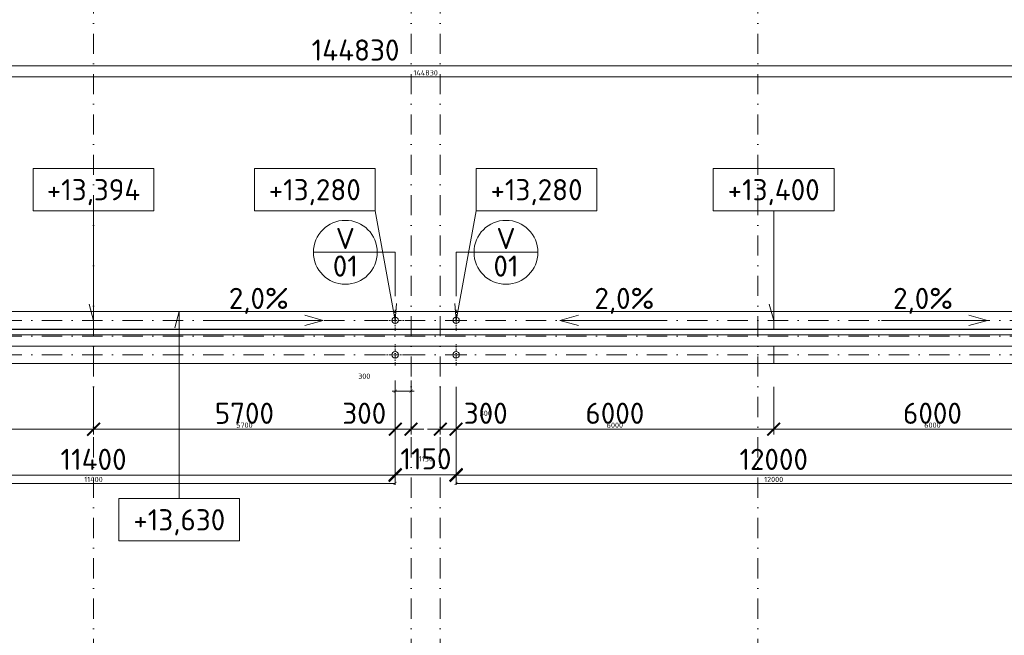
# Model space of a CAD drawing. Header units: millimetres. Extents: x -916886 to 3713765, y -2985421 to 1675785.
# Tile 160 of 256: x 70605 to 89208, y 226002 to 237629. Entities that reach past the tile are written whole.
import ezdxf
from ezdxf.enums import TextEntityAlignment as Align

# ---------------------------------------------------------------- set-up
doc = ezdxf.new("R2010")
doc.units = ezdxf.units.MM
doc.linetypes.add('CENTERX2', pattern=[101.6, 63.5, -12.7, 12.7, -12.7])
doc.linetypes.add('DASHDOT', pattern=[25.4, 12.7, -6.35, 0, -6.35])
doc.layers.get('Defpoints').update_dxf_attribs({"color": 8})
for name, color, linetype, lineweight in [('A99_N_kce-pohl', 1, 'Continuous', 9), ('A99_N_koty-200', 5, 'Continuous', 5), ('A99_N_koty-200 @ 200', 5, 'Continuous', 5), ('A99_N_koty-200 @ 50 (2)', 5, 'Continuous', 5), ('A99_N_koty-vysk', 160, 'Continuous', 9), ('A99_N_znaceni 200', 5, 'Continuous', 5), ('A99_S_kce-pohl', 7, 'Continuous', 5), ('A99_S_osy', 1, 'CENTERX2', 5)]:
    doc.layers.add(name, color=color, linetype=linetype, lineweight=lineweight)
doc.styles.add('A99_kota', font='isocpeur.ttf', dxfattribs={"height": 2})
doc.styles.add('A99_popis', font='isocpeur.ttf')
doc.styles.add('ad_popis 100', font='isocpeur.ttf', dxfattribs={"height": 200})
doc.dimstyles.new('A99_kota_200 new', dxfattribs={"dimscale": 200, "dimtxt": 2, "dimasz": 1.2, "dimexe": 0.5, "dimexo": 1.5, "dimgap": 0.5, "dimtad": 1, "dimdec": 0, "dimzin": 3, "dimdsep": 46, "dimtxsty": 'A99_kota', "dimblk": 'ARCHTICK', "dimcen": 2.5, "dimazin": 2, "dimtfac": 0.75, "dimtdec": 0, "dimtix": 1, "dimtmove": 2, "dimatfit": 0, "dimfxl": 0, "dimtolj": 1, "dimtzin": 0, "dimlwd": 5, "dimlwe": 5, "dimarcsym": 0})

# ---------------------------------------------------------------- blocks, each defined once
blk = doc.blocks.new('_ArchTick')
at = {"color": 0, "linetype": 'ByBlock', "const_width": 0.15}
blk.add_lwpolyline([(-0.5, -0.5), (0.5, 0.5)], dxfattribs=at)
blk = doc.blocks.new('*D3465')
at = {"layer": 'A99_N_koty-200', "color": 0, "linetype": 'Continuous', "lineweight": 5, "transparency": 16777216}
for p, q in [((77700, 230695), (77700, 229795)), ((78000, 230695), (78000, 229795)), ((77700, 229895), (77460, 229895)), ((77700, 229895), (78000, 229895)), ((78000, 229895), (78240, 229895))]:
    blk.add_line(p, q, dxfattribs=at)
at = {"layer": 'Defpoints', "color": 0, "linetype": 'Continuous', "lineweight": 0, "transparency": 16777216}
for p in [(77700, 231300), (78000, 231300), (78000, 229895)]:
    blk.add_point(p, dxfattribs=at)
at = {"layer": 'A99_N_koty-200', "color": 0, "linetype": 'Continuous', "lineweight": 5, "transparency": 16777216, "xscale": 240, "yscale": 240, "zscale": 240}
blk.add_blockref('_ArchTick', (77700, 229895), dxfattribs=at)
at = {"layer": 'A99_N_koty-200', "color": 0, "linetype": 'Continuous', "lineweight": 5, "transparency": 16777216, "xscale": 240, "yscale": 240, "zscale": 240, "rotation": 180}
blk.add_blockref('_ArchTick', (78000, 229895), dxfattribs=at)
at = {"layer": 'A99_N_koty-200', "color": 0, "linetype": 'Continuous', "transparency": 16777216, "insert": (77115, 230195), "char_height": 400, "attachment_point": 5, "style": 'A99_kota'}
blk.add_mtext('\\A1;300', dxfattribs=at)
blk = doc.blocks.new('*D3466')
at = {"layer": 'A99_N_koty-200', "color": 0, "linetype": 'Continuous', "lineweight": 5, "transparency": 16777216}
for p, q in [((77700, 230812.5), (77700, 230587.5)), ((78000, 230812.5), (78000, 230587.5)), ((77700, 230612.5), (77640, 230612.5)), ((77700, 230612.5), (78000, 230612.5)), ((78000, 230612.5), (78060, 230612.5))]:
    blk.add_line(p, q, dxfattribs=at)
at = {"layer": 'Defpoints', "color": 0, "linetype": 'Continuous', "lineweight": 0, "transparency": 16777216}
for p in [(77700, 231300), (78000, 231300), (78000, 230612.5)]:
    blk.add_point(p, dxfattribs=at)
at = {"layer": 'A99_N_koty-200', "color": 0, "linetype": 'Continuous', "lineweight": 5, "transparency": 16777216, "xscale": 60, "yscale": 60, "zscale": 60}
blk.add_blockref('_ArchTick', (77700, 230612.5), dxfattribs=at)
at = {"layer": 'A99_N_koty-200', "color": 0, "linetype": 'Continuous', "lineweight": 5, "transparency": 16777216, "xscale": 60, "yscale": 60, "zscale": 60, "rotation": 180}
blk.add_blockref('_ArchTick', (78000, 230612.5), dxfattribs=at)
at = {"layer": 'A99_N_koty-200', "color": 0, "linetype": 'Continuous', "transparency": 16777216, "insert": (77115, 230895), "char_height": 100, "attachment_point": 5, "style": 'A99_kota'}
blk.add_mtext('\\A1;300', dxfattribs=at)
blk = doc.blocks.new('*D3468')
at = {"layer": 'A99_N_koty-200', "color": 0, "linetype": 'Continuous', "lineweight": 5, "transparency": 16777216}
for p, q in [((78550, 230695), (78550, 229795)), ((78850, 230695), (78850, 229795)), ((78550, 229895), (78310, 229895)), ((78550, 229895), (78850, 229895)), ((78850, 229895), (79090, 229895))]:
    blk.add_line(p, q, dxfattribs=at)
at = {"layer": 'Defpoints', "color": 0, "linetype": 'Continuous', "lineweight": 0, "transparency": 16777216}
for p in [(78850, 231300), (78550, 231180), (78850, 229895)]:
    blk.add_point(p, dxfattribs=at)
at = {"layer": 'A99_N_koty-200', "color": 0, "linetype": 'Continuous', "lineweight": 5, "transparency": 16777216, "xscale": 240, "yscale": 240, "zscale": 240}
blk.add_blockref('_ArchTick', (78550, 229895), dxfattribs=at)
at = {"layer": 'A99_N_koty-200', "color": 0, "linetype": 'Continuous', "lineweight": 5, "transparency": 16777216, "xscale": 240, "yscale": 240, "zscale": 240, "rotation": 180}
blk.add_blockref('_ArchTick', (78850, 229895), dxfattribs=at)
at = {"layer": 'A99_N_koty-200', "color": 0, "linetype": 'Continuous', "transparency": 16777216, "insert": (79410, 230195), "char_height": 400, "attachment_point": 5, "style": 'A99_kota'}
blk.add_mtext('\\A1;300', dxfattribs=at)
blk = doc.blocks.new('*D3469')
at = {"layer": 'A99_N_koty-200', "color": 0, "linetype": 'Continuous', "lineweight": 5, "transparency": 16777216}
for p, q in [((78550, 230095), (78550, 229870)), ((78850, 230095), (78850, 229870)), ((78550, 229895), (78490, 229895)), ((78550, 229895), (78850, 229895)), ((78850, 229895), (78910, 229895))]:
    blk.add_line(p, q, dxfattribs=at)
at = {"layer": 'Defpoints', "color": 0, "linetype": 'Continuous', "lineweight": 0, "transparency": 16777216}
for p in [(78850, 231300), (78550, 231180), (78850, 229895)]:
    blk.add_point(p, dxfattribs=at)
at = {"layer": 'A99_N_koty-200', "color": 0, "linetype": 'Continuous', "lineweight": 5, "transparency": 16777216, "xscale": 60, "yscale": 60, "zscale": 60}
blk.add_blockref('_ArchTick', (78550, 229895), dxfattribs=at)
at = {"layer": 'A99_N_koty-200', "color": 0, "linetype": 'Continuous', "lineweight": 5, "transparency": 16777216, "xscale": 60, "yscale": 60, "zscale": 60, "rotation": 180}
blk.add_blockref('_ArchTick', (78850, 229895), dxfattribs=at)
at = {"layer": 'A99_N_koty-200', "color": 0, "linetype": 'Continuous', "transparency": 16777216, "insert": (79410, 230195), "char_height": 100, "attachment_point": 5, "style": 'A99_kota'}
blk.add_mtext('\\A1;300', dxfattribs=at)
blk = doc.blocks.new('*D3471')
at = {"layer": 'A99_N_koty-200', "color": 0, "linetype": 'Continuous', "lineweight": 5, "transparency": 16777216}
for p, q in [((78850, 229825), (78850, 228925)), ((90850, 229825), (90850, 228925)), ((78850, 229025), (90850, 229025))]:
    blk.add_line(p, q, dxfattribs=at)
at = {"layer": 'Defpoints', "color": 0, "linetype": 'Continuous', "lineweight": 0, "transparency": 16777216}
for p in [(78850, 231300), (90850, 231300), (90850, 229025)]:
    blk.add_point(p, dxfattribs=at)
at = {"layer": 'A99_N_koty-200', "color": 0, "linetype": 'Continuous', "lineweight": 5, "transparency": 16777216, "xscale": 240, "yscale": 240, "zscale": 240, "rotation": 180}
blk.add_blockref('_ArchTick', (78850, 229025), dxfattribs=at)
at = {"layer": 'A99_N_koty-200', "color": 0, "linetype": 'Continuous', "lineweight": 5, "transparency": 16777216, "xscale": 240, "yscale": 240, "zscale": 240}
blk.add_blockref('_ArchTick', (90850, 229025), dxfattribs=at)
at = {"layer": 'A99_N_koty-200', "color": 0, "linetype": 'Continuous', "transparency": 16777216, "insert": (84850, 229325), "char_height": 400, "attachment_point": 5, "style": 'A99_kota'}
blk.add_mtext('\\A1;12000', dxfattribs=at)
blk = doc.blocks.new('*D3472')
at = {"layer": 'A99_N_koty-200', "color": 0, "linetype": 'Continuous', "lineweight": 5, "transparency": 16777216}
for p, q in [((78850, 229070), (78850, 228845)), ((90850, 229070), (90850, 228845)), ((78850, 228870), (90850, 228870))]:
    blk.add_line(p, q, dxfattribs=at)
at = {"layer": 'Defpoints', "color": 0, "linetype": 'Continuous', "lineweight": 0, "transparency": 16777216}
for p in [(78850, 231300), (90850, 231300), (90850, 228870)]:
    blk.add_point(p, dxfattribs=at)
at = {"layer": 'A99_N_koty-200', "color": 0, "linetype": 'Continuous', "lineweight": 5, "transparency": 16777216, "xscale": 60, "yscale": 60, "zscale": 60, "rotation": 180}
blk.add_blockref('_ArchTick', (78850, 228870), dxfattribs=at)
at = {"layer": 'A99_N_koty-200', "color": 0, "linetype": 'Continuous', "lineweight": 5, "transparency": 16777216, "xscale": 60, "yscale": 60, "zscale": 60}
blk.add_blockref('_ArchTick', (90850, 228870), dxfattribs=at)
at = {"layer": 'A99_N_koty-200', "color": 0, "linetype": 'Continuous', "transparency": 16777216, "insert": (84850, 228945), "char_height": 100, "attachment_point": 5, "style": 'A99_kota'}
blk.add_mtext('\\A1;12000', dxfattribs=at)
blk = doc.blocks.new('*D3474')
at = {"layer": 'A99_N_koty-200', "color": 0, "linetype": 'Continuous', "lineweight": 5, "transparency": 16777216}
for p, q in [((72000, 230695), (72000, 229795)), ((66300, 230390), (66300, 229795)), ((66300, 229895), (72000, 229895))]:
    blk.add_line(p, q, dxfattribs=at)
at = {"layer": 'Defpoints', "color": 0, "linetype": 'Continuous', "lineweight": 0, "transparency": 16777216}
for p in [(72000, 231180), (66300, 230690), (72000, 229895)]:
    blk.add_point(p, dxfattribs=at)
at = {"layer": 'A99_N_koty-200', "color": 0, "linetype": 'Continuous', "lineweight": 5, "transparency": 16777216, "xscale": 240, "yscale": 240, "zscale": 240, "rotation": 180}
blk.add_blockref('_ArchTick', (66300, 229895), dxfattribs=at)
at = {"layer": 'A99_N_koty-200', "color": 0, "linetype": 'Continuous', "lineweight": 5, "transparency": 16777216, "xscale": 240, "yscale": 240, "zscale": 240}
blk.add_blockref('_ArchTick', (72000, 229895), dxfattribs=at)
at = {"layer": 'A99_N_koty-200', "color": 0, "linetype": 'Continuous', "transparency": 16777216, "insert": (69150, 230195), "char_height": 400, "attachment_point": 5, "style": 'A99_kota'}
blk.add_mtext('\\A1;5700', dxfattribs=at)
blk = doc.blocks.new('*D3475')
at = {"layer": 'A99_N_koty-200', "color": 0, "linetype": 'Continuous', "lineweight": 5, "transparency": 16777216}
for p, q in [((66300, 230095), (66300, 229870)), ((72000, 230095), (72000, 229870)), ((66300, 229895), (72000, 229895))]:
    blk.add_line(p, q, dxfattribs=at)
at = {"layer": 'Defpoints', "color": 0, "linetype": 'Continuous', "lineweight": 0, "transparency": 16777216}
for p in [(72000, 231180), (66300, 230690), (72000, 229895)]:
    blk.add_point(p, dxfattribs=at)
at = {"layer": 'A99_N_koty-200', "color": 0, "linetype": 'Continuous', "lineweight": 5, "transparency": 16777216, "xscale": 60, "yscale": 60, "zscale": 60, "rotation": 180}
blk.add_blockref('_ArchTick', (66300, 229895), dxfattribs=at)
at = {"layer": 'A99_N_koty-200', "color": 0, "linetype": 'Continuous', "lineweight": 5, "transparency": 16777216, "xscale": 60, "yscale": 60, "zscale": 60}
blk.add_blockref('_ArchTick', (72000, 229895), dxfattribs=at)
at = {"layer": 'A99_N_koty-200', "color": 0, "linetype": 'Continuous', "transparency": 16777216, "insert": (69150, 229970), "char_height": 100, "attachment_point": 5, "style": 'A99_kota'}
blk.add_mtext('\\A1;5700', dxfattribs=at)
blk = doc.blocks.new('*D3477')
at = {"layer": 'A99_N_koty-200', "color": 0, "linetype": 'Continuous', "lineweight": 5, "transparency": 16777216}
for p, q in [((72000, 230695), (72000, 229795)), ((77700, 230695), (77700, 229795)), ((77700, 229895), (72000, 229895))]:
    blk.add_line(p, q, dxfattribs=at)
at = {"layer": 'Defpoints', "color": 0, "linetype": 'Continuous', "lineweight": 0, "transparency": 16777216}
for p in [(77700, 231300), (72000, 231180), (72000, 229895)]:
    blk.add_point(p, dxfattribs=at)
at = {"layer": 'A99_N_koty-200', "color": 0, "linetype": 'Continuous', "lineweight": 5, "transparency": 16777216, "xscale": 240, "yscale": 240, "zscale": 240, "rotation": 180}
blk.add_blockref('_ArchTick', (72000, 229895), dxfattribs=at)
at = {"layer": 'A99_N_koty-200', "color": 0, "linetype": 'Continuous', "lineweight": 5, "transparency": 16777216, "xscale": 240, "yscale": 240, "zscale": 240}
blk.add_blockref('_ArchTick', (77700, 229895), dxfattribs=at)
at = {"layer": 'A99_N_koty-200', "color": 0, "linetype": 'Continuous', "transparency": 16777216, "insert": (74850, 230195), "char_height": 400, "attachment_point": 5, "style": 'A99_kota'}
blk.add_mtext('\\A1;5700', dxfattribs=at)
blk = doc.blocks.new('*D3478')
at = {"layer": 'A99_N_koty-200', "color": 0, "linetype": 'Continuous', "lineweight": 5, "transparency": 16777216}
for p, q in [((72000, 230095), (72000, 229870)), ((77700, 230095), (77700, 229870)), ((77700, 229895), (72000, 229895))]:
    blk.add_line(p, q, dxfattribs=at)
at = {"layer": 'Defpoints', "color": 0, "linetype": 'Continuous', "lineweight": 0, "transparency": 16777216}
for p in [(77700, 231300), (72000, 231180), (72000, 229895)]:
    blk.add_point(p, dxfattribs=at)
at = {"layer": 'A99_N_koty-200', "color": 0, "linetype": 'Continuous', "lineweight": 5, "transparency": 16777216, "xscale": 60, "yscale": 60, "zscale": 60, "rotation": 180}
blk.add_blockref('_ArchTick', (72000, 229895), dxfattribs=at)
at = {"layer": 'A99_N_koty-200', "color": 0, "linetype": 'Continuous', "lineweight": 5, "transparency": 16777216, "xscale": 60, "yscale": 60, "zscale": 60}
blk.add_blockref('_ArchTick', (77700, 229895), dxfattribs=at)
at = {"layer": 'A99_N_koty-200', "color": 0, "linetype": 'Continuous', "transparency": 16777216, "insert": (74850, 229970), "char_height": 100, "attachment_point": 5, "style": 'A99_kota'}
blk.add_mtext('\\A1;5700', dxfattribs=at)
blk = doc.blocks.new('*U62')
at = {"color": 0, "linetype": 'ByBlock'}
for p, q in [((5.7, -4), (5.7, -14.35)), ((5.7, -14.35), (5.286, -12.805))]:
    blk.add_line(p, q, dxfattribs=at)
blk.add_lwpolyline([(0, -4), (11.4, -4), (11.4, 0), (0, 0)], close=True, dxfattribs=at)
at = {"color": 0, "linetype": 'ByBlock', "style": 'A99_kota'}
for tag, p in [('VYSKA', (5.7, -2.241)), ('VYSKA_POPIS1', (5.7, -6.041)), ('VYSKA_POPIS2', (5.9, -9.541)), ('VYSKA_POPIS3', (5.9, -13.041))]:
    blk.add_attdef(tag, text='', height=2, dxfattribs=at).set_placement(p, align=Align.MIDDLE)
blk = doc.blocks.new('*U64')
at = {"color": 0, "linetype": 'ByBlock'}
for q in [(0, -4), (-2.028, -12.755)]:
    blk.add_line((-1.9, -14.35), q, dxfattribs=at)
blk.add_lwpolyline([(0, -4), (11.4, -4), (11.4, 0), (0, 0)], close=True, dxfattribs=at)
at = {"color": 0, "linetype": 'ByBlock', "style": 'A99_kota'}
for tag, p in [('VYSKA', (5.7, -2.241)), ('VYSKA_POPIS1', (5.7, -6.041)), ('VYSKA_POPIS2', (5.9, -9.541)), ('VYSKA_POPIS3', (5.9, -13.041))]:
    blk.add_attdef(tag, text='', height=2, dxfattribs=at).set_placement(p, align=Align.MIDDLE)
blk = doc.blocks.new('*D3810')
at = {"layer": 'A99_N_koty-200', "color": 0, "linetype": 'Continuous', "lineweight": 5, "transparency": 16777216}
for p, q in [((77700, 229034.5), (77700, 229134.5)), ((77700, 229034.5), (78850, 229034.5)), ((78850, 229034.5), (78850, 229134.5))]:
    blk.add_line(p, q, dxfattribs=at)
at = {"layer": 'Defpoints', "color": 0, "linetype": 'Continuous', "lineweight": 0, "transparency": 16777216}
for p in [(77700, 229034.5), (78850, 229034.5), (78850, 229034.5)]:
    blk.add_point(p, dxfattribs=at)
at = {"layer": 'A99_N_koty-200', "color": 0, "linetype": 'Continuous', "lineweight": 5, "transparency": 16777216, "xscale": 240, "yscale": 240, "zscale": 240, "rotation": 180}
blk.add_blockref('_ArchTick', (77700, 229034.5), dxfattribs=at)
at = {"layer": 'A99_N_koty-200', "color": 0, "linetype": 'Continuous', "lineweight": 5, "transparency": 16777216, "xscale": 240, "yscale": 240, "zscale": 240}
blk.add_blockref('_ArchTick', (78850, 229034.5), dxfattribs=at)
at = {"layer": 'A99_N_koty-200', "color": 0, "linetype": 'Continuous', "transparency": 16777216, "insert": (78280, 229334.5), "char_height": 400, "attachment_point": 5, "style": 'A99_kota'}
blk.add_mtext('\\A1;1150', dxfattribs=at)
blk = doc.blocks.new('*D3811')
at = {"layer": 'A99_N_koty-200', "color": 0, "linetype": 'Continuous', "lineweight": 5, "transparency": 16777216}
for p, q in [((77700, 229034.5), (77700, 229059.5)), ((77700, 229034.5), (78850, 229034.5)), ((78850, 229034.5), (78850, 229059.5))]:
    blk.add_line(p, q, dxfattribs=at)
at = {"layer": 'Defpoints', "color": 0, "linetype": 'Continuous', "lineweight": 0, "transparency": 16777216}
for p in [(77700, 229034.5), (78850, 229034.5), (78850, 229034.5)]:
    blk.add_point(p, dxfattribs=at)
at = {"layer": 'A99_N_koty-200', "color": 0, "linetype": 'Continuous', "lineweight": 5, "transparency": 16777216, "xscale": 60, "yscale": 60, "zscale": 60, "rotation": 180}
blk.add_blockref('_ArchTick', (77700, 229034.5), dxfattribs=at)
at = {"layer": 'A99_N_koty-200', "color": 0, "linetype": 'Continuous', "lineweight": 5, "transparency": 16777216, "xscale": 60, "yscale": 60, "zscale": 60}
blk.add_blockref('_ArchTick', (78850, 229034.5), dxfattribs=at)
at = {"layer": 'A99_N_koty-200', "color": 0, "linetype": 'Continuous', "transparency": 16777216, "insert": (78280, 229334.5), "char_height": 100, "attachment_point": 5, "style": 'A99_kota'}
blk.add_mtext('\\A1;1150', dxfattribs=at)
blk = doc.blocks.new('*D3813')
at = {"layer": 'A99_N_koty-200', "color": 0, "linetype": 'Continuous', "lineweight": 5, "transparency": 16777216}
for p, q in [((66300, 229825), (66300, 228925)), ((77700, 229825), (77700, 228925)), ((77700, 229025), (66300, 229025))]:
    blk.add_line(p, q, dxfattribs=at)
at = {"layer": 'Defpoints', "color": 0, "linetype": 'Continuous', "lineweight": 0, "transparency": 16777216}
for p in [(66300, 231300), (77700, 231300), (66300, 229025)]:
    blk.add_point(p, dxfattribs=at)
at = {"layer": 'A99_N_koty-200', "color": 0, "linetype": 'Continuous', "lineweight": 5, "transparency": 16777216, "xscale": 240, "yscale": 240, "zscale": 240, "rotation": 180}
blk.add_blockref('_ArchTick', (66300, 229025), dxfattribs=at)
at = {"layer": 'A99_N_koty-200', "color": 0, "linetype": 'Continuous', "lineweight": 5, "transparency": 16777216, "xscale": 240, "yscale": 240, "zscale": 240}
blk.add_blockref('_ArchTick', (77700, 229025), dxfattribs=at)
at = {"layer": 'A99_N_koty-200', "color": 0, "linetype": 'Continuous', "transparency": 16777216, "insert": (72000, 229325), "char_height": 400, "attachment_point": 5, "style": 'A99_kota'}
blk.add_mtext('\\A1;11400', dxfattribs=at)
blk = doc.blocks.new('*D3814')
at = {"layer": 'A99_N_koty-200', "color": 0, "linetype": 'Continuous', "lineweight": 5, "transparency": 16777216}
for p, q in [((66300, 229070), (66300, 228845)), ((77700, 229070), (77700, 228845)), ((77700, 228870), (66300, 228870))]:
    blk.add_line(p, q, dxfattribs=at)
at = {"layer": 'Defpoints', "color": 0, "linetype": 'Continuous', "lineweight": 0, "transparency": 16777216}
for p in [(66300, 231300), (77700, 231300), (66300, 228870)]:
    blk.add_point(p, dxfattribs=at)
at = {"layer": 'A99_N_koty-200', "color": 0, "linetype": 'Continuous', "lineweight": 5, "transparency": 16777216, "xscale": 60, "yscale": 60, "zscale": 60, "rotation": 180}
blk.add_blockref('_ArchTick', (66300, 228870), dxfattribs=at)
at = {"layer": 'A99_N_koty-200', "color": 0, "linetype": 'Continuous', "lineweight": 5, "transparency": 16777216, "xscale": 60, "yscale": 60, "zscale": 60}
blk.add_blockref('_ArchTick', (77700, 228870), dxfattribs=at)
at = {"layer": 'A99_N_koty-200', "color": 0, "linetype": 'Continuous', "transparency": 16777216, "insert": (72000, 228945), "char_height": 100, "attachment_point": 5, "style": 'A99_kota'}
blk.add_mtext('\\A1;11400', dxfattribs=at)
blk = doc.blocks.new('*D3816')
at = {"layer": 'A99_N_koty-200', "color": 0, "linetype": 'Continuous', "lineweight": 5, "transparency": 16777216}
for p, q in [((78850, 230695), (78850, 229795)), ((84850, 230695), (84850, 229795)), ((78850, 229895), (84850, 229895))]:
    blk.add_line(p, q, dxfattribs=at)
at = {"layer": 'Defpoints', "color": 0, "linetype": 'Continuous', "lineweight": 0, "transparency": 16777216}
for p in [(78850, 231300), (84850, 231180), (84850, 229895)]:
    blk.add_point(p, dxfattribs=at)
at = {"layer": 'A99_N_koty-200', "color": 0, "linetype": 'Continuous', "lineweight": 5, "transparency": 16777216, "xscale": 240, "yscale": 240, "zscale": 240, "rotation": 180}
blk.add_blockref('_ArchTick', (78850, 229895), dxfattribs=at)
at = {"layer": 'A99_N_koty-200', "color": 0, "linetype": 'Continuous', "lineweight": 5, "transparency": 16777216, "xscale": 240, "yscale": 240, "zscale": 240}
blk.add_blockref('_ArchTick', (84850, 229895), dxfattribs=at)
at = {"layer": 'A99_N_koty-200', "color": 0, "linetype": 'Continuous', "transparency": 16777216, "insert": (81850, 230195), "char_height": 400, "attachment_point": 5, "style": 'A99_kota'}
blk.add_mtext('\\A1;6000', dxfattribs=at)
blk = doc.blocks.new('*D3817')
at = {"layer": 'A99_N_koty-200', "color": 0, "linetype": 'Continuous', "lineweight": 5, "transparency": 16777216}
for p, q in [((78850, 230095), (78850, 229870)), ((84850, 230095), (84850, 229870)), ((78850, 229895), (84850, 229895))]:
    blk.add_line(p, q, dxfattribs=at)
at = {"layer": 'Defpoints', "color": 0, "linetype": 'Continuous', "lineweight": 0, "transparency": 16777216}
for p in [(78850, 231300), (84850, 231180), (84850, 229895)]:
    blk.add_point(p, dxfattribs=at)
at = {"layer": 'A99_N_koty-200', "color": 0, "linetype": 'Continuous', "lineweight": 5, "transparency": 16777216, "xscale": 60, "yscale": 60, "zscale": 60, "rotation": 180}
blk.add_blockref('_ArchTick', (78850, 229895), dxfattribs=at)
at = {"layer": 'A99_N_koty-200', "color": 0, "linetype": 'Continuous', "lineweight": 5, "transparency": 16777216, "xscale": 60, "yscale": 60, "zscale": 60}
blk.add_blockref('_ArchTick', (84850, 229895), dxfattribs=at)
at = {"layer": 'A99_N_koty-200', "color": 0, "linetype": 'Continuous', "transparency": 16777216, "insert": (81850, 229970), "char_height": 100, "attachment_point": 5, "style": 'A99_kota'}
blk.add_mtext('\\A1;6000', dxfattribs=at)
blk = doc.blocks.new('*D3819')
at = {"layer": 'A99_N_koty-200', "color": 0, "linetype": 'Continuous', "lineweight": 5, "transparency": 16777216}
for p, q in [((84850, 230695), (84850, 229795)), ((90850, 230695), (90850, 229795)), ((90850, 229895), (84850, 229895))]:
    blk.add_line(p, q, dxfattribs=at)
at = {"layer": 'Defpoints', "color": 0, "linetype": 'Continuous', "lineweight": 0, "transparency": 16777216}
for p in [(90850, 231300), (84850, 231180), (84850, 229895)]:
    blk.add_point(p, dxfattribs=at)
at = {"layer": 'A99_N_koty-200', "color": 0, "linetype": 'Continuous', "lineweight": 5, "transparency": 16777216, "xscale": 240, "yscale": 240, "zscale": 240, "rotation": 180}
blk.add_blockref('_ArchTick', (84850, 229895), dxfattribs=at)
at = {"layer": 'A99_N_koty-200', "color": 0, "linetype": 'Continuous', "lineweight": 5, "transparency": 16777216, "xscale": 240, "yscale": 240, "zscale": 240}
blk.add_blockref('_ArchTick', (90850, 229895), dxfattribs=at)
at = {"layer": 'A99_N_koty-200', "color": 0, "linetype": 'Continuous', "transparency": 16777216, "insert": (87850, 230195), "char_height": 400, "attachment_point": 5, "style": 'A99_kota'}
blk.add_mtext('\\A1;6000', dxfattribs=at)
blk = doc.blocks.new('*D3820')
at = {"layer": 'A99_N_koty-200', "color": 0, "linetype": 'Continuous', "lineweight": 5, "transparency": 16777216}
for p, q in [((84850, 230095), (84850, 229870)), ((90850, 230095), (90850, 229870)), ((90850, 229895), (84850, 229895))]:
    blk.add_line(p, q, dxfattribs=at)
at = {"layer": 'Defpoints', "color": 0, "linetype": 'Continuous', "lineweight": 0, "transparency": 16777216}
for p in [(90850, 231300), (84850, 231180), (84850, 229895)]:
    blk.add_point(p, dxfattribs=at)
at = {"layer": 'A99_N_koty-200', "color": 0, "linetype": 'Continuous', "lineweight": 5, "transparency": 16777216, "xscale": 60, "yscale": 60, "zscale": 60, "rotation": 180}
blk.add_blockref('_ArchTick', (84850, 229895), dxfattribs=at)
at = {"layer": 'A99_N_koty-200', "color": 0, "linetype": 'Continuous', "lineweight": 5, "transparency": 16777216, "xscale": 60, "yscale": 60, "zscale": 60}
blk.add_blockref('_ArchTick', (90850, 229895), dxfattribs=at)
at = {"layer": 'A99_N_koty-200', "color": 0, "linetype": 'Continuous', "transparency": 16777216, "insert": (87850, 229970), "char_height": 100, "attachment_point": 5, "style": 'A99_kota'}
blk.add_mtext('\\A1;6000', dxfattribs=at)
blk = doc.blocks.new('*U487')
at = {"color": 0, "linetype": 'ByBlock'}
for p, q in [((5.7, 17.65), (5.286, 16.105)), ((5.7, 0), (5.7, 17.65))]:
    blk.add_line(p, q, dxfattribs=at)
blk.add_lwpolyline([(0, -4), (11.4, -4), (11.4, 0), (0, 0)], close=True, dxfattribs=at)
at = {"color": 0, "linetype": 'ByBlock', "style": 'A99_kota'}
for tag, p in [('VYSKA', (5.7, -2.241)), ('VYSKA_POPIS1', (5.7, -6.041)), ('VYSKA_POPIS2', (5.9, -9.541)), ('VYSKA_POPIS3', (5.9, -13.041))]:
    blk.add_attdef(tag, text='', height=2, dxfattribs=at).set_placement(p, align=Align.MIDDLE)
blk = doc.blocks.new('*U20')
at = {"color": 0, "linetype": 'ByBlock'}
blk.add_line((-3.02, 0), (3.02, 0), dxfattribs=at)
blk.add_circle((0, 0), 3.02, dxfattribs=at)
at = {"color": 0, "linetype": 'ByBlock', "style": 'A99_popis'}
for tag, p in [('KATEGORIE', (0, 1.31)), ('PRVEK', (0, -1.298))]:
    blk.add_attdef(tag, text='', height=2, dxfattribs=at).set_placement(p, align=Align.MIDDLE_CENTER)
blk = doc.blocks.new('*D4182')
at = {"layer": 'A99_N_koty-200', "color": 0, "linetype": 'Continuous', "lineweight": 5, "transparency": 16777216}
for p, q in [((5860, 236755), (5860, 236855)), ((150690, 236755), (150690, 236855)), ((5860, 236755), (150690, 236755))]:
    blk.add_line(p, q, dxfattribs=at)
at = {"layer": 'Defpoints', "color": 0, "linetype": 'Continuous', "lineweight": 0, "transparency": 16777216}
for p in [(150690, 236755), (150690, 236755), (5860, 236550)]:
    blk.add_point(p, dxfattribs=at)
at = {"layer": 'A99_N_koty-200', "color": 0, "linetype": 'Continuous', "lineweight": 5, "transparency": 16777216, "xscale": 240, "yscale": 240, "zscale": 240, "rotation": 180}
blk.add_blockref('_ArchTick', (5860, 236755), dxfattribs=at)
at = {"layer": 'A99_N_koty-200', "color": 0, "linetype": 'Continuous', "lineweight": 5, "transparency": 16777216, "xscale": 240, "yscale": 240, "zscale": 240}
blk.add_blockref('_ArchTick', (150690, 236755), dxfattribs=at)
at = {"layer": 'A99_N_koty-200', "color": 0, "linetype": 'Continuous', "transparency": 16777216, "insert": (76950, 237055), "char_height": 400, "attachment_point": 5, "style": 'A99_kota'}
blk.add_mtext('\\A1;144830', dxfattribs=at)
blk = doc.blocks.new('*D4183')
at = {"layer": 'A99_N_koty-200', "color": 0, "linetype": 'Continuous', "lineweight": 5, "transparency": 16777216}
for p, q in [((150690, 236680), (150690, 236525)), ((5860, 236550), (5860, 236575)), ((5860, 236550), (150690, 236550))]:
    blk.add_line(p, q, dxfattribs=at)
at = {"layer": 'Defpoints', "color": 0, "linetype": 'Continuous', "lineweight": 0, "transparency": 16777216}
for p in [(150690, 236755), (5860, 236550), (150690, 236550)]:
    blk.add_point(p, dxfattribs=at)
at = {"layer": 'A99_N_koty-200', "color": 0, "linetype": 'Continuous', "lineweight": 5, "transparency": 16777216, "xscale": 60, "yscale": 60, "zscale": 60, "rotation": 180}
blk.add_blockref('_ArchTick', (5860, 236550), dxfattribs=at)
at = {"layer": 'A99_N_koty-200', "color": 0, "linetype": 'Continuous', "lineweight": 5, "transparency": 16777216, "xscale": 60, "yscale": 60, "zscale": 60}
blk.add_blockref('_ArchTick', (150690, 236550), dxfattribs=at)
at = {"layer": 'A99_N_koty-200', "color": 0, "linetype": 'Continuous', "transparency": 16777216, "insert": (78275, 236625), "char_height": 100, "attachment_point": 5, "style": 'A99_kota'}
blk.add_mtext('\\A1;144830', dxfattribs=at)
blk = doc.blocks.new('*U4839')
at = {"layer": 'A99_N_koty-200 @ 200', "linetype": 'Continuous'}
dim = blk.add_linear_dim(base=(78000, 229895), p1=(77700, 231300), p2=(78000, 231300), dimstyle='A99_kota_200 new', override={"dimscale": 200, "dimtix": 1, "dimtofl": 1, "dimtmove": 2, "dimatfit": 0}, dxfattribs=at)
dim.commit()
dim.dimension.update_dxf_attribs({"geometry": '*D3465', "text_midpoint": (77115, 230195), "dimtype": 128})
at = {"layer": 'A99_N_koty-200 @ 50 (2)', "linetype": 'Continuous'}
dim = blk.add_linear_dim(base=(78000, 230612.5), p1=(77700, 231300), p2=(78000, 231300), dimstyle='A99_kota_200 new', override={"dimscale": 50, "dimtix": 1, "dimtofl": 1, "dimtmove": 2, "dimatfit": 0}, dxfattribs=at)
dim.commit()
dim.dimension.update_dxf_attribs({"geometry": '*D3466', "text_midpoint": (77115, 230895), "dimtype": 128})
blk = doc.blocks.new('*U4840')
at = {"layer": 'A99_N_koty-200 @ 200', "linetype": 'Continuous'}
dim = blk.add_linear_dim(base=(78850, 229895), p1=(78550, 231180), p2=(78850, 231300), dimstyle='A99_kota_200 new', override={"dimscale": 200, "dimtix": 1, "dimtofl": 1, "dimtmove": 2, "dimatfit": 0}, dxfattribs=at)
dim.commit()
dim.dimension.update_dxf_attribs({"geometry": '*D3468', "text_midpoint": (79410, 230195), "dimtype": 128})
at = {"layer": 'A99_N_koty-200 @ 50 (2)', "linetype": 'Continuous'}
dim = blk.add_linear_dim(base=(78850, 229895), p1=(78550, 231180), p2=(78850, 231300), dimstyle='A99_kota_200 new', override={"dimscale": 50, "dimtix": 1, "dimtofl": 1, "dimtmove": 2, "dimatfit": 0}, dxfattribs=at)
dim.commit()
dim.dimension.update_dxf_attribs({"geometry": '*D3469', "text_midpoint": (79410, 230195), "dimtype": 128})
blk = doc.blocks.new('*U4841')
at = {"layer": 'A99_N_koty-200 @ 200', "linetype": 'Continuous'}
dim = blk.add_linear_dim(base=(90850, 229025), p1=(78850, 231300), p2=(90850, 231300), dimstyle='A99_kota_200 new', override={"dimscale": 200, "dimtix": 1, "dimtofl": 1, "dimtmove": 2, "dimatfit": 0}, dxfattribs=at)
dim.commit()
dim.dimension.update_dxf_attribs({"geometry": '*D3471', "text_midpoint": (84850, 229325)})
at = {"layer": 'A99_N_koty-200 @ 50 (2)', "linetype": 'Continuous'}
dim = blk.add_linear_dim(base=(90850, 228870), p1=(78850, 231300), p2=(90850, 231300), dimstyle='A99_kota_200 new', override={"dimscale": 50, "dimtix": 1, "dimtofl": 1, "dimtmove": 2, "dimatfit": 0}, dxfattribs=at)
dim.commit()
dim.dimension.update_dxf_attribs({"geometry": '*D3472', "text_midpoint": (84850, 228945)})
blk = doc.blocks.new('*U4842')
at = {"layer": 'A99_N_koty-200 @ 200', "linetype": 'Continuous'}
dim = blk.add_linear_dim(base=(72000, 229895), p1=(66300, 230690), p2=(72000, 231180), dimstyle='A99_kota_200 new', override={"dimscale": 200, "dimtix": 1, "dimtofl": 1, "dimtmove": 2, "dimatfit": 0}, dxfattribs=at)
dim.commit()
dim.dimension.update_dxf_attribs({"geometry": '*D3474', "text_midpoint": (69150, 230195)})
at = {"layer": 'A99_N_koty-200 @ 50 (2)', "linetype": 'Continuous'}
dim = blk.add_linear_dim(base=(72000, 229895), p1=(66300, 230690), p2=(72000, 231180), dimstyle='A99_kota_200 new', override={"dimscale": 50, "dimtix": 1, "dimtofl": 1, "dimtmove": 2, "dimatfit": 0}, dxfattribs=at)
dim.commit()
dim.dimension.update_dxf_attribs({"geometry": '*D3475', "text_midpoint": (69150, 229970)})
blk = doc.blocks.new('*U4843')
at = {"layer": 'A99_N_koty-200 @ 200', "linetype": 'Continuous'}
dim = blk.add_linear_dim(base=(72000, 229895), p1=(77700, 231300), p2=(72000, 231180), angle=180, dimstyle='A99_kota_200 new', override={"dimscale": 200, "dimtix": 1, "dimtofl": 1, "dimtmove": 2, "dimatfit": 0}, dxfattribs=at)
dim.commit()
dim.dimension.update_dxf_attribs({"geometry": '*D3477', "text_midpoint": (74850, 230195)})
at = {"layer": 'A99_N_koty-200 @ 50 (2)', "linetype": 'Continuous'}
dim = blk.add_linear_dim(base=(72000, 229895), p1=(77700, 231300), p2=(72000, 231180), angle=180, dimstyle='A99_kota_200 new', override={"dimscale": 50, "dimtix": 1, "dimtofl": 1, "dimtmove": 2, "dimatfit": 0}, dxfattribs=at)
dim.commit()
dim.dimension.update_dxf_attribs({"geometry": '*D3478', "text_midpoint": (74850, 229970)})
blk = doc.blocks.new('*U4954')
at = {"layer": 'A99_N_koty-200 @ 200', "linetype": 'Continuous'}
dim = blk.add_linear_dim(base=(78850, 229034.5), p1=(77700, 229034.5), p2=(78850, 229034.5), dimstyle='A99_kota_200 new', override={"dimscale": 200, "dimtix": 1, "dimtofl": 1, "dimtmove": 2, "dimatfit": 0}, dxfattribs=at)
dim.commit()
dim.dimension.update_dxf_attribs({"geometry": '*D3810', "text_midpoint": (78280, 229334.5), "dimtype": 128})
at = {"layer": 'A99_N_koty-200 @ 50 (2)', "linetype": 'Continuous'}
dim = blk.add_linear_dim(base=(78850, 229034.5), p1=(77700, 229034.5), p2=(78850, 229034.5), dimstyle='A99_kota_200 new', override={"dimscale": 50, "dimtix": 1, "dimtofl": 1, "dimtmove": 2, "dimatfit": 0}, dxfattribs=at)
dim.commit()
dim.dimension.update_dxf_attribs({"geometry": '*D3811', "text_midpoint": (78280, 229334.5), "dimtype": 128})
blk = doc.blocks.new('*U4955')
at = {"layer": 'A99_N_koty-200 @ 200', "linetype": 'Continuous'}
dim = blk.add_linear_dim(base=(66300, 229025), p1=(77700, 231300), p2=(66300, 231300), angle=180, dimstyle='A99_kota_200 new', override={"dimscale": 200, "dimtix": 1, "dimtofl": 1, "dimtmove": 2, "dimatfit": 0}, dxfattribs=at)
dim.commit()
dim.dimension.update_dxf_attribs({"geometry": '*D3813', "text_midpoint": (72000, 229325)})
at = {"layer": 'A99_N_koty-200 @ 50 (2)', "linetype": 'Continuous'}
dim = blk.add_linear_dim(base=(66300, 228870), p1=(77700, 231300), p2=(66300, 231300), angle=180, dimstyle='A99_kota_200 new', override={"dimscale": 50, "dimtix": 1, "dimtofl": 1, "dimtmove": 2, "dimatfit": 0}, dxfattribs=at)
dim.commit()
dim.dimension.update_dxf_attribs({"geometry": '*D3814', "text_midpoint": (72000, 228945)})
blk = doc.blocks.new('*U4956')
at = {"layer": 'A99_N_koty-200 @ 200', "linetype": 'Continuous'}
dim = blk.add_linear_dim(base=(84850, 229895), p1=(78850, 231300), p2=(84850, 231180), angle=0, dimstyle='A99_kota_200 new', override={"dimscale": 200, "dimtix": 1, "dimtofl": 1, "dimtmove": 2, "dimatfit": 0}, dxfattribs=at)
dim.commit()
dim.dimension.update_dxf_attribs({"geometry": '*D3816', "text_midpoint": (81850, 230195)})
at = {"layer": 'A99_N_koty-200 @ 50 (2)', "linetype": 'Continuous'}
dim = blk.add_linear_dim(base=(84850, 229895), p1=(78850, 231300), p2=(84850, 231180), angle=0, dimstyle='A99_kota_200 new', override={"dimscale": 50, "dimtix": 1, "dimtofl": 1, "dimtmove": 2, "dimatfit": 0}, dxfattribs=at)
dim.commit()
dim.dimension.update_dxf_attribs({"geometry": '*D3817', "text_midpoint": (81850, 229970)})
blk = doc.blocks.new('*U4957')
at = {"layer": 'A99_N_koty-200 @ 200', "linetype": 'Continuous'}
dim = blk.add_linear_dim(base=(84850, 229895), p1=(90850, 231300), p2=(84850, 231180), angle=180, dimstyle='A99_kota_200 new', override={"dimscale": 200, "dimtix": 1, "dimtofl": 1, "dimtmove": 2, "dimatfit": 0}, dxfattribs=at)
dim.commit()
dim.dimension.update_dxf_attribs({"geometry": '*D3819', "text_midpoint": (87850, 230195)})
at = {"layer": 'A99_N_koty-200 @ 50 (2)', "linetype": 'Continuous'}
dim = blk.add_linear_dim(base=(84850, 229895), p1=(90850, 231300), p2=(84850, 231180), angle=180, dimstyle='A99_kota_200 new', override={"dimscale": 50, "dimtix": 1, "dimtofl": 1, "dimtmove": 2, "dimatfit": 0}, dxfattribs=at)
dim.commit()
dim.dimension.update_dxf_attribs({"geometry": '*D3820', "text_midpoint": (87850, 229970)})
blk = doc.blocks.new('*U5104')
at = {"layer": 'A99_N_koty-200 @ 200', "linetype": 'Continuous'}
dim = blk.add_linear_dim(base=(150690, 236755), p1=(5860, 236550), p2=(150690, 236755), dimstyle='A99_kota_200 new', override={"dimscale": 200, "dimtix": 1, "dimtofl": 1, "dimtmove": 2, "dimatfit": 0}, dxfattribs=at)
dim.commit()
dim.dimension.update_dxf_attribs({"geometry": '*D4182', "text_midpoint": (76950, 237055), "dimtype": 128})
at = {"layer": 'A99_N_koty-200 @ 50 (2)', "linetype": 'Continuous'}
dim = blk.add_linear_dim(base=(150690, 236550), p1=(5860, 236550), p2=(150690, 236755), dimstyle='A99_kota_200 new', override={"dimscale": 50, "dimtix": 1, "dimtofl": 1, "dimtmove": 2, "dimatfit": 0}, dxfattribs=at)
dim.commit()
dim.dimension.update_dxf_attribs({"geometry": '*D4183', "text_midpoint": (78275, 236625)})

msp = doc.modelspace()

# ---------------------------------------------------------------- linework, layer by layer
at = {"layer": 'A99_N_kce-pohl', "linetype": 'Continuous', "ltscale": 25}
msp.add_lwpolyline([(150690, 231785), (150690, 232115), (6000, 232115), (6000, 231785)], close=True, dxfattribs=at)
at = {"layer": 'A99_N_kce-pohl', "color": 1, "linetype": 'Continuous', "lineweight": 5}
for points in [[(72000, 231775), (72000, 232105)], [(84850, 231775), (84850, 232105)]]:
    msp.add_lwpolyline(points, dxfattribs=at)
at = {"layer": 'A99_N_kce-pohl', "linetype": 'DASHDOT', "lineweight": 5, "ltscale": 5}
for points in [[(77700, 231750), (77700, 232150)], [(78850, 231750), (78850, 232150)], [(77500, 231950), (77900, 231950)], [(78650, 231950), (79050, 231950)]]:
    msp.add_lwpolyline(points, dxfattribs=at)
at = {"layer": 'A99_N_kce-pohl', "color": 7, "linetype": 'Continuous', "ltscale": 25}
msp.add_lwpolyline([(138440, 231135), (138440, 231465), (6000, 231465), (6000, 231135)], close=True, dxfattribs=at)
at = {"layer": 'A99_N_kce-pohl', "color": 7, "linetype": 'Continuous', "lineweight": 5}
for points in [[(72000, 231135), (72000, 231465)], [(84850, 231135), (84850, 231465)]]:
    msp.add_lwpolyline(points, dxfattribs=at)
at = {"layer": 'A99_N_kce-pohl', "color": 7, "linetype": 'DASHDOT', "lineweight": 5, "ltscale": 5}
for points in [[(77700, 231100), (77700, 231500)], [(78850, 231100), (78850, 231500)], [(77900, 231300), (77500, 231300)], [(78650, 231300), (79050, 231300)]]:
    msp.add_lwpolyline(points, dxfattribs=at)
at = {"layer": 'A99_N_kce-pohl', "linetype": 'Continuous'}
for centre in [(77700, 231950), (78850, 231950)]:
    msp.add_circle(centre, 60, dxfattribs=at)
at = {"layer": 'A99_N_kce-pohl', "color": 7, "linetype": 'Continuous'}
for centre in [(77700, 231300), (78850, 231300)]:
    msp.add_circle(centre, 60, dxfattribs=at)
at = {"layer": 'A99_N_koty-vysk'}
for points in [[(76340, 231950), (75990, 232050)], [(80810, 231950), (81160, 232050)], [(88890, 231950), (88540, 232050)], [(76340, 231950), (74340, 231950)], [(76340, 231950), (75990, 231850)], [(80810, 231950), (82810, 231950)], [(80810, 231950), (81160, 231850)], [(88890, 231950), (86890, 231950)], [(88890, 231950), (88540, 231850)]]:
    msp.add_lwpolyline(points, dxfattribs=at)
at = {"layer": 'A99_N_znaceni 200'}
for points in [[(77361.5, 233235), (77700, 233235)], [(77700, 232405), (77700, 233235)], [(79188.5, 233235), (78850, 233235)], [(78850, 232405), (78850, 233235)]]:
    msp.add_lwpolyline(points, dxfattribs=at)
at = {"layer": 'A99_S_kce-pohl', "linetype": 'Continuous', "ltscale": 25}
msp.add_lwpolyline([(5860, 231775), (138440, 231775), (138440, 231675), (5860, 231675)], close=True, dxfattribs=at)
at = {"layer": 'A99_S_osy', "linetype": 'DASHDOT', "lineweight": 5, "ltscale": 30}
for points in [[(72000, 264800), (72000, 176462.5)], [(78000, 264800), (78000, 146890)], [(78550, 264800), (78550, 146890)], [(84550, 264800), (84550, 176462.5)], [(152950, 231950), (4375, 231950)], [(152950, 231650), (4375, 231650)], [(152950, 231300), (4375, 231300)]]:
    msp.add_lwpolyline(points, dxfattribs=at)

# ---------------------------------------------------------------- block references
at = {"layer": 'A99_N_koty-200', "color": 4, "linetype": 'Continuous', "lineweight": 0}
for name in ['*U5104', '*U4955', '*U4843', '*U4839', '*U4840', '*U4841', '*U4956', '*U4957', '*U4842', '*U4954']:
    msp.add_blockref(name, (0, 0), dxfattribs=at)
at = {"layer": 'A99_N_koty-vysk', "xscale": 200, "yscale": 200, "zscale": 200}
for name, p, values in [('*U62', (70860, 234820), {'VYSKA': '+13,394'}), ('*U64', (79230, 234820), {'VYSKA': '+13,280'}), ('*U62', (83710, 234820), {'VYSKA': '+13,400'}), ('*U487', (72480, 228585), {'VYSKA': '+13,630'})]:
    msp.add_blockref(name, p, dxfattribs=at).add_auto_attribs(values)
at = {"layer": 'A99_N_koty-vysk'}
ref = msp.add_blockref('*U64', (77320, 234820), dxfattribs=dict(at, xscale=-200, yscale=200, zscale=200))
ref.add_attrib('VYSKA', '+13,280', dxfattribs={"layer": '0', "color": 0, "linetype": 'ByBlock', "height": 400, "style": 'A99_kota'}).set_placement((76180, 234371.8), align=Align.MIDDLE)
at = {"layer": 'A99_N_znaceni 200'}
ref = msp.add_blockref('*U20', (76757.5, 233235), dxfattribs=dict(at, xscale=-200, yscale=200, zscale=200))
ref.add_attrib('KATEGORIE', 'V', dxfattribs={"layer": '0', "color": 0, "linetype": 'ByBlock', "height": 400, "style": 'A99_popis'}).set_placement((76757.5, 233497), align=Align.MIDDLE_CENTER)
ref.add_attrib('PRVEK', '01', dxfattribs={"layer": '0', "color": 0, "linetype": 'ByBlock', "height": 400, "style": 'A99_popis'}).set_placement((76757.5, 232975.4), align=Align.MIDDLE_CENTER)
at = {"layer": 'A99_N_znaceni 200', "xscale": 200, "yscale": 200, "zscale": 200}
msp.add_blockref('*U20', (79792.5, 233235), dxfattribs=at).add_auto_attribs({'KATEGORIE': 'V', 'PRVEK': '01'})

# ---------------------------------------------------------------- texts
at = {"layer": 'A99_N_koty-vysk', "char_height": 400, "style": 'ad_popis 100'}
for insert, attachment_point in [((75687, 232565), 3), ((81463, 232565), 1), ((88237, 232565), 3)]:
    msp.add_mtext_dynamic_manual_height_columns('2,0%', width=673.852, gutter_width=2000, heights=[0], dxfattribs=dict(at, insert=insert, attachment_point=attachment_point))

doc.saveas('drawing.dxf')
